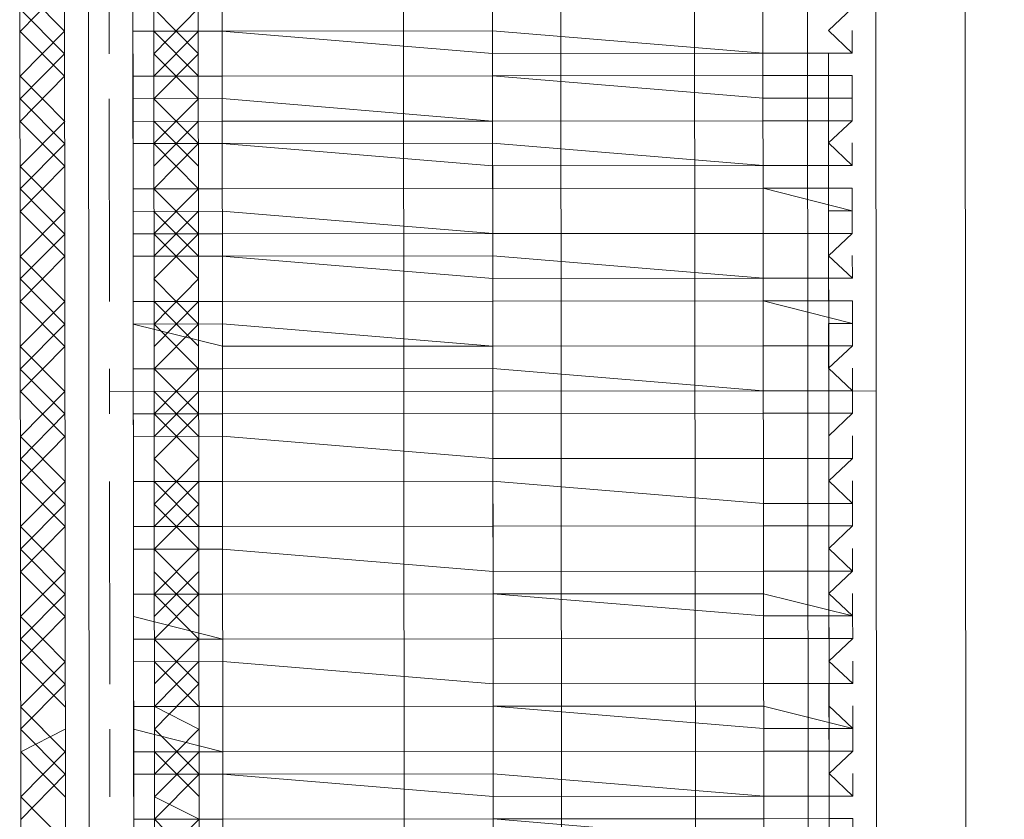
# Model space of a CAD drawing. Header units: inches. Extents: x -5850 to 5646, y 8947 to 13007.
# Tile 243 of 256: x -4032 to -4013, y 11310 to 11325. Entities that reach past the tile are written whole.
import ezdxf

# ---------------------------------------------------------------- set-up
doc = ezdxf.new("R2010")
doc.units = ezdxf.units.IN
doc.header["$MEASUREMENT"] = 0
doc.layers.add('at_Entity', color=7, linetype='Continuous')

msp = doc.modelspace()

# ---------------------------------------------------------------- linework, layer by layer
at = {"layer": 'at_Entity', "color": 7, "lineweight": 20}
for p, q in [((-4018.275, 10561.155), (-4019.022, 11398.348)), ((-4018.221, 10500.327), (-4019.022, 11398.348)), ((-4013.948, 11398.352), (-4013.146, 10500.332)), ((-4013.146, 10500.332), (-4013.948, 11398.352)), ((-4031.597, 11304.145), (-4031.622, 11332.022)), ((-4028.251, 11304.148), (-4028.276, 11332.025)), ((-4027.805, 11304.148), (-4027.83, 11332.025)), ((-4024.403, 11304.151), (-4024.428, 11332.028)), ((-4021.473, 11332.031), (-4021.448, 11304.154)), ((-4017.656, 11304.157), (-4017.681, 11332.034)), ((-4030.761, 11305.412), (-4030.784, 11331.175)), ((-4030.315, 11305.412), (-4030.338, 11331.175)), ((-4029.502, 11331.176), (-4029.479, 11305.413)), ((-4029.112, 11331.176), (-4029.089, 11305.413)), ((-4016.819, 11304.158), (-4016.843, 11331.187)), ((-4015.561, 11331.188), (-4015.538, 11305.425)), ((-4027.141, 10561.147), (-4027.826, 11328.222)), ((-4016.938, 10500.328), (-4017.677, 11328.231)), ((-4029.496, 11324.841), (-4029.497, 11325.265)), ((-4029.497, 11325.265), (-4029.496, 11324.841)), ((-4016.447, 11324.853), (-4016.002, 11325.277)), ((-4029.496, 11324.841), (-4027.823, 11324.843)), ((-4027.823, 11324.843), (-4029.496, 11324.841)), ((-4029.496, 11324.841), (-4029.495, 11323.999)), ((-4027.823, 11324.843), (-4022.749, 11324.847)), ((-4027.823, 11324.843), (-4022.748, 11324.423)), ((-4022.749, 11324.847), (-4017.674, 11324.428)), ((-4016.001, 11324.429), (-4016.447, 11324.853)), ((-4016.001, 11324.429), (-4016.001, 11324.853)), ((-4029.495, 11323.999), (-4029.496, 11324.417)), ((-4017.674, 11324.428), (-4022.748, 11324.423)), ((-4017.674, 11324.428), (-4016.001, 11324.429)), ((-4016.001, 11324.429), (-4017.674, 11324.428)), ((-4016.447, 11324.011), (-4016.447, 11324.429)), ((-4016.447, 11324.429), (-4016.001, 11324.429)), ((-4029.495, 11323.999), (-4027.823, 11324)), ((-4027.823, 11324), (-4029.495, 11323.999)), ((-4029.495, 11323.999), (-4029.495, 11323.575)), ((-4027.823, 11324), (-4022.748, 11324.005)), ((-4027.823, 11324), (-4022.748, 11324.005)), ((-4017.673, 11324.01), (-4022.748, 11324.005)), ((-4022.748, 11324.005), (-4017.673, 11323.586)), ((-4017.673, 11324.01), (-4016.001, 11324.011)), ((-4016.001, 11324.011), (-4016.447, 11324.011)), ((-4016, 11323.587), (-4016.001, 11324.011)), ((-4029.495, 11323.575), (-4027.822, 11323.577)), ((-4029.495, 11323.575), (-4029.495, 11323.151)), ((-4027.822, 11323.577), (-4022.747, 11323.157)), ((-4017.673, 11323.586), (-4016, 11323.587)), ((-4016.446, 11323.163), (-4016.446, 11323.587)), ((-4016.446, 11323.587), (-4016, 11323.587)), ((-4016, 11323.163), (-4016, 11323.587)), ((-4029.495, 11323.151), (-4027.822, 11323.153)), ((-4029.494, 11322.733), (-4029.495, 11323.151)), ((-4029.495, 11323.151), (-4029.494, 11322.733)), ((-4027.822, 11323.153), (-4022.747, 11323.157)), ((-4022.747, 11323.157), (-4017.673, 11323.162)), ((-4017.673, 11323.162), (-4022.747, 11323.157)), ((-4017.673, 11323.162), (-4016, 11323.163)), ((-4016, 11323.163), (-4017.673, 11323.162)), ((-4016, 11323.163), (-4016.446, 11323.163)), ((-4016.446, 11322.745), (-4016, 11323.163)), ((-4029.494, 11322.733), (-4027.821, 11322.735)), ((-4027.821, 11322.735), (-4029.494, 11322.733)), ((-4029.494, 11322.733), (-4029.494, 11321.886)), ((-4022.747, 11322.739), (-4027.821, 11322.735)), ((-4027.821, 11322.735), (-4022.747, 11322.315)), ((-4022.747, 11322.739), (-4017.672, 11322.32)), ((-4015.999, 11322.321), (-4016.446, 11322.745)), ((-4015.999, 11322.321), (-4015.999, 11322.745)), ((-4029.494, 11321.886), (-4029.494, 11322.309)), ((-4017.672, 11322.32), (-4022.747, 11322.315)), ((-4017.672, 11322.32), (-4015.999, 11322.321)), ((-4015.999, 11322.321), (-4017.672, 11322.32)), ((-4016.445, 11321.897), (-4016.445, 11322.321)), ((-4016.445, 11322.321), (-4015.999, 11322.321)), ((-4029.494, 11321.886), (-4027.821, 11321.887)), ((-4027.821, 11321.887), (-4029.494, 11321.886)), ((-4029.494, 11321.886), (-4029.493, 11321.462)), ((-4027.821, 11321.887), (-4022.746, 11321.892)), ((-4022.746, 11321.892), (-4027.821, 11321.887)), ((-4022.746, 11321.892), (-4017.672, 11321.896)), ((-4017.672, 11321.896), (-4022.746, 11321.892)), ((-4015.999, 11321.898), (-4017.672, 11321.896)), ((-4017.672, 11321.896), (-4015.998, 11321.474)), ((-4015.999, 11321.898), (-4016.445, 11321.897)), ((-4015.998, 11321.474), (-4015.999, 11321.898)), ((-4029.493, 11321.462), (-4027.82, 11321.463)), ((-4029.493, 11321.462), (-4029.493, 11321.038)), ((-4027.82, 11321.463), (-4022.745, 11321.044)), ((-4016.444, 11321.473), (-4015.998, 11321.474)), ((-4016.444, 11321.05), (-4016.444, 11321.473)), ((-4015.998, 11321.05), (-4015.998, 11321.474)), ((-4029.493, 11321.038), (-4027.82, 11321.039)), ((-4029.492, 11320.62), (-4029.493, 11321.038)), ((-4029.493, 11321.038), (-4029.492, 11320.62)), ((-4027.82, 11321.039), (-4022.745, 11321.044)), ((-4022.745, 11321.044), (-4017.671, 11321.048)), ((-4017.671, 11321.048), (-4022.745, 11321.044)), ((-4017.671, 11321.048), (-4015.998, 11321.05)), ((-4015.998, 11321.05), (-4017.671, 11321.048)), ((-4015.998, 11321.05), (-4016.444, 11321.05)), ((-4016.444, 11320.631), (-4015.998, 11321.05)), ((-4029.492, 11320.62), (-4027.82, 11320.621)), ((-4027.82, 11320.621), (-4029.492, 11320.62)), ((-4029.492, 11320.62), (-4029.492, 11319.772)), ((-4022.745, 11320.626), (-4027.82, 11320.621)), ((-4027.82, 11320.621), (-4022.745, 11320.202)), ((-4022.745, 11320.626), (-4017.67, 11320.206)), ((-4015.997, 11320.208), (-4016.444, 11320.631)), ((-4015.997, 11320.208), (-4015.998, 11320.632)), ((-4029.492, 11319.772), (-4029.492, 11320.196)), ((-4017.67, 11320.206), (-4022.745, 11320.202)), ((-4017.67, 11320.206), (-4015.997, 11320.208)), ((-4015.997, 11320.208), (-4017.67, 11320.206)), ((-4016.443, 11319.784), (-4016.443, 11320.208)), ((-4016.443, 11320.208), (-4015.997, 11320.208)), ((-4029.492, 11319.772), (-4027.819, 11319.774)), ((-4027.819, 11319.774), (-4029.492, 11319.772)), ((-4029.491, 11319.348), (-4029.492, 11319.772)), ((-4029.492, 11319.772), (-4029.491, 11319.348)), ((-4027.819, 11319.774), (-4022.744, 11319.778)), ((-4022.744, 11319.778), (-4027.819, 11319.774)), ((-4022.744, 11319.778), (-4017.67, 11319.783)), ((-4017.67, 11319.783), (-4022.744, 11319.778)), ((-4015.997, 11319.784), (-4017.67, 11319.783)), ((-4017.67, 11319.783), (-4015.996, 11319.36)), ((-4015.997, 11319.784), (-4016.443, 11319.784)), ((-4015.996, 11319.36), (-4015.997, 11319.784)), ((-4027.818, 11319.35), (-4029.491, 11319.348)), ((-4029.491, 11319.348), (-4027.818, 11318.932)), ((-4029.491, 11319.348), (-4029.491, 11318.506)), ((-4027.818, 11319.35), (-4022.744, 11318.936)), ((-4016.442, 11318.942), (-4016.443, 11319.36)), ((-4016.443, 11319.36), (-4015.996, 11319.36)), ((-4015.996, 11318.942), (-4015.996, 11319.36)), ((-4029.491, 11318.506), (-4029.491, 11318.93)), ((-4022.744, 11318.936), (-4027.818, 11318.932)), ((-4022.744, 11318.936), (-4017.669, 11318.941)), ((-4017.669, 11318.941), (-4022.744, 11318.936)), ((-4017.669, 11318.941), (-4015.996, 11318.942)), ((-4015.996, 11318.942), (-4017.669, 11318.941)), ((-4015.996, 11318.942), (-4016.442, 11318.942)), ((-4016.442, 11318.518), (-4015.996, 11318.942)), ((-4029.491, 11318.506), (-4027.818, 11318.508)), ((-4027.818, 11318.508), (-4029.491, 11318.506)), ((-4029.491, 11318.506), (-4029.49, 11317.664)), ((-4027.818, 11318.508), (-4022.743, 11318.512)), ((-4022.743, 11318.512), (-4027.818, 11318.508)), ((-4022.743, 11318.512), (-4017.668, 11318.093)), ((-4017.668, 11318.093), (-4022.743, 11318.512)), ((-4015.995, 11318.094), (-4016.442, 11318.518)), ((-4015.995, 11318.094), (-4015.996, 11318.518)), ((-4029.49, 11317.664), (-4029.49, 11318.082)), ((-4017.668, 11318.093), (-4015.995, 11318.094)), ((-4015.995, 11318.094), (-4017.668, 11318.093)), ((-4016.441, 11317.676), (-4016.441, 11318.094)), ((-4016.441, 11318.094), (-4015.995, 11318.094)), ((-4015.995, 11317.676), (-4015.995, 11318.094)), ((-4029.49, 11317.664), (-4027.817, 11317.666)), ((-4027.817, 11317.666), (-4029.49, 11317.664)), ((-4029.489, 11317.24), (-4029.49, 11317.664)), ((-4029.49, 11317.664), (-4029.489, 11317.24)), ((-4027.817, 11317.666), (-4022.742, 11317.67)), ((-4027.817, 11317.666), (-4022.742, 11317.67)), ((-4022.742, 11317.67), (-4017.668, 11317.675)), ((-4017.668, 11317.675), (-4022.742, 11317.67)), ((-4017.668, 11317.675), (-4015.995, 11317.676)), ((-4015.995, 11317.676), (-4017.668, 11317.675)), ((-4015.995, 11317.676), (-4016.441, 11317.676)), ((-4016.441, 11317.252), (-4015.995, 11317.676)), ((-4027.817, 11317.242), (-4029.489, 11317.24)), ((-4029.489, 11317.24), (-4027.817, 11317.242)), ((-4029.489, 11317.24), (-4029.489, 11316.393)), ((-4022.742, 11316.823), (-4027.817, 11317.242)), ((-4027.817, 11317.242), (-4022.742, 11316.823)), ((-4016.44, 11316.828), (-4016.441, 11317.252)), ((-4015.994, 11316.829), (-4015.995, 11317.252)), ((-4029.489, 11316.393), (-4029.489, 11316.817)), ((-4022.742, 11316.823), (-4017.667, 11316.827)), ((-4022.742, 11316.823), (-4017.667, 11316.827)), ((-4017.667, 11316.827), (-4015.994, 11316.829)), ((-4015.994, 11316.829), (-4017.667, 11316.827)), ((-4015.994, 11316.829), (-4016.44, 11316.828)), ((-4016.44, 11316.404), (-4015.994, 11316.829)), ((-4029.489, 11316.393), (-4027.816, 11316.394)), ((-4027.816, 11316.394), (-4029.489, 11316.393)), ((-4029.489, 11316.393), (-4029.488, 11315.551)), ((-4027.816, 11316.394), (-4022.741, 11316.399)), ((-4027.816, 11316.394), (-4022.741, 11316.399)), ((-4022.741, 11316.399), (-4017.666, 11315.979)), ((-4017.666, 11315.979), (-4022.741, 11316.399)), ((-4015.993, 11315.981), (-4016.44, 11316.404)), ((-4015.993, 11315.981), (-4015.994, 11316.405)), ((-4029.488, 11315.551), (-4029.488, 11315.969)), ((-4017.666, 11315.979), (-4015.993, 11315.981)), ((-4015.993, 11315.981), (-4017.666, 11315.979)), ((-4016.439, 11315.562), (-4016.44, 11315.981)), ((-4016.44, 11315.981), (-4015.993, 11315.981)), ((-4015.993, 11315.563), (-4015.993, 11315.981)), ((-4029.488, 11315.551), (-4027.815, 11315.552)), ((-4027.815, 11315.552), (-4029.488, 11315.551)), ((-4029.488, 11315.127), (-4029.488, 11315.551)), ((-4029.488, 11315.551), (-4029.488, 11315.127)), ((-4027.815, 11315.552), (-4022.74, 11315.557)), ((-4022.74, 11315.557), (-4027.815, 11315.552)), ((-4022.74, 11315.557), (-4017.666, 11315.561)), ((-4017.666, 11315.561), (-4022.74, 11315.557)), ((-4017.666, 11315.561), (-4015.993, 11315.563)), ((-4015.993, 11315.563), (-4017.666, 11315.561)), ((-4015.993, 11315.563), (-4016.439, 11315.562)), ((-4016.439, 11315.139), (-4015.993, 11315.563)), ((-4029.488, 11315.127), (-4027.815, 11315.128)), ((-4027.815, 11315.128), (-4029.488, 11315.127)), ((-4029.488, 11315.127), (-4029.487, 11314.279)), ((-4027.815, 11315.128), (-4022.74, 11314.709)), ((-4027.815, 11315.128), (-4022.74, 11314.709)), ((-4015.992, 11314.715), (-4016.439, 11315.139)), ((-4015.992, 11314.715), (-4015.993, 11315.139)), ((-4029.487, 11314.279), (-4029.487, 11314.703)), ((-4022.74, 11314.709), (-4017.665, 11314.714)), ((-4017.665, 11314.714), (-4022.74, 11314.709)), ((-4017.665, 11314.714), (-4015.992, 11314.715)), ((-4015.992, 11314.715), (-4017.665, 11314.714)), ((-4016.438, 11314.291), (-4015.992, 11314.715)), ((-4029.487, 11314.279), (-4027.814, 11314.281)), ((-4027.814, 11314.281), (-4029.487, 11314.279)), ((-4029.487, 11314.279), (-4029.486, 11313.861)), ((-4027.814, 11314.281), (-4022.739, 11314.285)), ((-4027.814, 11314.281), (-4022.739, 11314.285)), ((-4017.665, 11314.29), (-4022.739, 11314.285)), ((-4022.739, 11314.285), (-4017.664, 11313.872)), ((-4017.665, 11314.29), (-4015.992, 11313.873)), ((-4015.992, 11313.873), (-4016.438, 11314.291)), ((-4015.992, 11313.873), (-4015.992, 11314.291)), ((-4029.486, 11313.861), (-4027.813, 11313.439)), ((-4029.486, 11313.861), (-4029.486, 11313.437)), ((-4015.992, 11313.873), (-4017.664, 11313.872)), ((-4016.437, 11313.449), (-4016.438, 11313.873)), ((-4016.438, 11313.873), (-4015.992, 11313.873)), ((-4015.991, 11313.449), (-4015.992, 11313.873)), ((-4027.813, 11313.439), (-4029.486, 11313.437)), ((-4029.486, 11313.013), (-4029.486, 11313.437)), ((-4029.486, 11313.437), (-4029.486, 11313.013)), ((-4027.813, 11313.439), (-4022.739, 11313.443)), ((-4027.813, 11313.439), (-4022.739, 11313.443)), ((-4022.739, 11313.443), (-4017.664, 11313.448)), ((-4017.664, 11313.448), (-4022.739, 11313.443)), ((-4017.664, 11313.448), (-4015.991, 11313.449)), ((-4015.991, 11313.449), (-4017.664, 11313.448)), ((-4015.991, 11313.449), (-4016.437, 11313.449)), ((-4016.437, 11313.025), (-4015.991, 11313.449)), ((-4029.486, 11313.013), (-4027.813, 11313.015)), ((-4027.813, 11313.015), (-4029.486, 11313.013)), ((-4029.486, 11313.013), (-4029.485, 11312.171)), ((-4027.813, 11313.015), (-4022.738, 11312.601)), ((-4027.813, 11313.015), (-4022.738, 11312.601)), ((-4015.99, 11312.607), (-4016.437, 11313.025)), ((-4015.99, 11312.607), (-4015.991, 11313.025)), ((-4029.485, 11312.171), (-4029.485, 11312.595)), ((-4022.738, 11312.601), (-4017.663, 11312.606)), ((-4017.663, 11312.606), (-4022.738, 11312.601)), ((-4017.663, 11312.606), (-4015.99, 11312.607)), ((-4015.99, 11312.607), (-4017.663, 11312.606)), ((-4016.436, 11312.183), (-4016.436, 11312.607)), ((-4016.436, 11312.607), (-4015.99, 11312.607)), ((-4029.485, 11312.171), (-4027.812, 11312.173)), ((-4027.812, 11312.173), (-4029.485, 11312.171)), ((-4029.485, 11312.171), (-4029.485, 11311.748)), ((-4027.812, 11312.173), (-4022.737, 11312.177)), ((-4027.812, 11312.173), (-4022.737, 11312.177)), ((-4017.663, 11312.182), (-4022.737, 11312.177)), ((-4022.737, 11312.177), (-4017.663, 11311.758)), ((-4017.663, 11312.182), (-4015.99, 11311.76)), ((-4015.99, 11311.76), (-4016.436, 11312.183)), ((-4015.99, 11311.76), (-4015.99, 11312.183)), ((-4029.485, 11311.748), (-4027.811, 11311.325)), ((-4029.485, 11311.748), (-4029.484, 11311.324)), ((-4015.99, 11311.76), (-4017.663, 11311.758)), ((-4016.436, 11311.759), (-4015.99, 11311.76)), ((-4016.435, 11311.335), (-4016.436, 11311.759)), ((-4015.989, 11311.336), (-4015.99, 11311.76)), ((-4027.811, 11311.325), (-4029.484, 11311.324)), ((-4029.484, 11310.906), (-4029.484, 11311.324)), ((-4029.484, 11311.324), (-4029.484, 11310.906)), ((-4027.811, 11311.325), (-4022.737, 11311.33)), ((-4027.811, 11311.325), (-4022.737, 11311.33)), ((-4022.737, 11311.33), (-4017.662, 11311.334)), ((-4017.662, 11311.334), (-4022.737, 11311.33)), ((-4017.662, 11311.334), (-4015.989, 11311.336)), ((-4015.989, 11311.336), (-4017.662, 11311.334)), ((-4015.989, 11311.336), (-4016.435, 11311.335)), ((-4016.435, 11310.917), (-4015.989, 11311.336)), ((-4029.484, 11310.906), (-4027.811, 11310.907)), ((-4027.811, 11310.907), (-4029.484, 11310.906)), ((-4029.484, 11310.906), (-4029.483, 11310.058)), ((-4027.811, 11310.907), (-4022.736, 11310.912)), ((-4027.811, 11310.907), (-4022.736, 11310.488)), ((-4022.736, 11310.912), (-4017.661, 11310.492)), ((-4015.988, 11310.494), (-4016.435, 11310.917)), ((-4015.988, 11310.494), (-4015.989, 11310.918)), ((-4029.483, 11310.058), (-4029.483, 11310.482)), ((-4017.661, 11310.492), (-4022.736, 11310.488)), ((-4017.661, 11310.492), (-4015.988, 11310.494)), ((-4015.988, 11310.494), (-4017.661, 11310.492)), ((-4016.435, 11310.493), (-4015.988, 11310.494)), ((-4016.434, 11310.07), (-4016.435, 11310.493)), ((-4029.483, 11310.058), (-4027.81, 11310.059)), ((-4027.81, 11310.059), (-4029.483, 11310.058)), ((-4029.483, 11310.058), (-4029.483, 11309.634)), ((-4027.81, 11310.059), (-4022.736, 11310.064)), ((-4027.81, 11310.059), (-4022.736, 11310.064)), ((-4017.661, 11310.068), (-4022.736, 11310.064)), ((-4022.736, 11310.064), (-4017.661, 11309.645)), ((-4017.661, 11310.068), (-4015.988, 11310.07)), ((-4015.988, 11310.07), (-4016.434, 11310.07)), ((-4015.988, 11309.646), (-4015.988, 11310.07))]:
    msp.add_line(p, q, dxfattribs=at)
at = {"layer": 'at_Entity', "color": 3, "lineweight": 20}
for p, q in [((-4031.616, 11325.687), (-4030.779, 11324.84)), ((-4031.615, 11324.839), (-4030.78, 11325.687)), ((-4029.942, 11324.417), (-4029.943, 11325.688)), ((-4031.616, 11325.263), (-4030.778, 11324.416)), ((-4029.106, 11324.418), (-4028.27, 11325.266)), ((-4029.106, 11325.265), (-4028.269, 11324.418)), ((-4022.749, 11325.271), (-4022.749, 11324.847)), ((-4031.615, 11323.997), (-4030.779, 11324.84)), ((-4031.615, 11324.839), (-4030.778, 11323.998)), ((-4029.106, 11324.841), (-4028.269, 11324)), ((-4029.105, 11323.999), (-4028.269, 11324.842)), ((-4022.749, 11324.847), (-4022.748, 11324.423)), ((-4031.614, 11323.573), (-4030.778, 11324.416)), ((-4029.106, 11324.418), (-4028.268, 11323.576)), ((-4029.105, 11323.576), (-4028.269, 11324.418)), ((-4022.748, 11324.423), (-4022.748, 11324.005)), ((-4022.748, 11324.005), (-4022.748, 11324.423)), ((-4022.748, 11324.423), (-4022.745, 11320.202)), ((-4016.447, 11324.429), (-4016.444, 11320.631)), ((-4031.615, 11323.997), (-4030.777, 11323.15)), ((-4031.614, 11323.149), (-4030.778, 11323.998)), ((-4022.748, 11324.005), (-4022.747, 11323.157)), ((-4031.614, 11323.573), (-4030.777, 11322.732)), ((-4029.938, 11319.772), (-4029.941, 11323.575)), ((-4029.105, 11323.576), (-4028.268, 11322.734)), ((-4029.104, 11322.733), (-4028.268, 11323.576)), ((-4022.747, 11323.157), (-4022.748, 11323.581)), ((-4031.614, 11323.149), (-4030.777, 11322.308)), ((-4031.613, 11322.307), (-4030.777, 11323.15)), ((-4029.104, 11323.152), (-4028.267, 11322.31)), ((-4029.104, 11322.31), (-4028.268, 11323.152)), ((-4022.747, 11323.157), (-4022.747, 11322.739)), ((-4022.747, 11322.739), (-4022.747, 11323.157)), ((-4016.435, 11310.493), (-4016.446, 11323.163)), ((-4031.613, 11321.884), (-4030.777, 11322.732)), ((-4029.104, 11322.733), (-4028.267, 11321.887)), ((-4029.103, 11321.886), (-4028.268, 11322.734)), ((-4022.747, 11322.739), (-4022.747, 11322.315)), ((-4031.613, 11322.307), (-4030.776, 11321.461)), ((-4031.612, 11321.46), (-4030.777, 11322.308)), ((-4022.746, 11321.892), (-4022.747, 11322.315)), ((-4022.746, 11321.468), (-4022.747, 11322.315)), ((-4031.613, 11321.884), (-4030.775, 11321.037)), ((-4029.103, 11321.038), (-4028.267, 11321.887)), ((-4029.103, 11321.886), (-4028.266, 11321.039)), ((-4022.746, 11321.892), (-4022.745, 11321.044)), ((-4031.612, 11320.618), (-4030.776, 11321.461)), ((-4031.612, 11321.46), (-4030.775, 11320.619)), ((-4029.103, 11321.462), (-4028.266, 11320.621)), ((-4029.102, 11320.62), (-4028.266, 11321.463)), ((-4022.745, 11321.044), (-4022.746, 11321.468)), ((-4022.746, 11321.468), (-4022.745, 11321.044)), ((-4031.611, 11320.194), (-4030.775, 11321.037)), ((-4029.103, 11321.038), (-4028.265, 11320.197)), ((-4029.102, 11320.196), (-4028.266, 11321.039)), ((-4022.745, 11321.044), (-4022.745, 11320.202)), ((-4031.612, 11320.618), (-4030.774, 11319.771)), ((-4031.611, 11319.77), (-4030.775, 11320.619)), ((-4031.611, 11320.194), (-4030.774, 11319.347)), ((-4029.102, 11320.196), (-4028.265, 11319.349)), ((-4029.101, 11319.349), (-4028.265, 11320.197)), ((-4022.744, 11319.778), (-4022.745, 11320.202)), ((-4022.745, 11320.202), (-4022.744, 11319.778)), ((-4031.611, 11319.77), (-4030.774, 11318.929)), ((-4031.61, 11318.928), (-4030.774, 11319.771)), ((-4029.101, 11318.93), (-4028.265, 11319.773)), ((-4029.101, 11319.772), (-4028.264, 11318.931)), ((-4022.743, 11318.512), (-4022.744, 11319.778)), ((-4031.61, 11318.504), (-4030.774, 11319.347)), ((-4029.101, 11319.349), (-4028.264, 11318.507)), ((-4029.1, 11318.507), (-4028.265, 11319.349)), ((-4022.744, 11318.936), (-4022.744, 11319.354)), ((-4022.744, 11319.354), (-4022.743, 11318.512)), ((-4022.744, 11318.936), (-4022.744, 11319.354)), ((-4016.443, 11319.36), (-4016.442, 11318.518)), ((-4031.61, 11318.928), (-4030.773, 11318.081)), ((-4031.609, 11318.081), (-4030.774, 11318.929)), ((-4031.61, 11318.504), (-4030.772, 11317.663)), ((-4029.936, 11317.664), (-4029.937, 11318.506)), ((-4029.1, 11318.507), (-4028.263, 11317.665)), ((-4029.099, 11317.665), (-4028.264, 11318.507)), ((-4022.743, 11318.512), (-4022.742, 11317.67)), ((-4031.609, 11317.238), (-4030.773, 11318.081)), ((-4031.609, 11318.081), (-4030.772, 11317.239)), ((-4015.549, 11318.095), (-4029.936, 11318.082)), ((-4029.1, 11318.083), (-4028.263, 11317.241)), ((-4029.099, 11317.241), (-4028.263, 11318.083)), ((-4022.742, 11317.67), (-4022.743, 11318.088)), ((-4031.608, 11316.815), (-4030.772, 11317.663)), ((-4029.099, 11317.665), (-4028.262, 11316.818)), ((-4029.099, 11316.817), (-4028.263, 11317.665)), ((-4022.742, 11317.67), (-4022.742, 11316.823)), ((-4031.609, 11317.238), (-4030.771, 11316.392)), ((-4031.608, 11316.391), (-4030.772, 11317.239)), ((-4022.742, 11316.823), (-4022.742, 11317.246)), ((-4022.742, 11317.246), (-4022.739, 11313.443)), ((-4016.441, 11317.252), (-4016.437, 11313.449)), ((-4031.608, 11316.815), (-4030.771, 11315.968)), ((-4029.099, 11316.817), (-4028.262, 11315.97)), ((-4029.098, 11315.969), (-4028.262, 11316.818)), ((-4022.742, 11316.823), (-4022.741, 11316.399)), ((-4031.608, 11316.391), (-4030.771, 11315.55)), ((-4031.607, 11315.549), (-4030.771, 11316.392)), ((-4029.931, 11312.595), (-4029.935, 11316.392)), ((-4029.098, 11315.551), (-4028.262, 11316.394)), ((-4029.098, 11316.393), (-4028.261, 11315.552)), ((-4022.74, 11315.557), (-4022.741, 11316.399)), ((-4031.607, 11315.125), (-4030.771, 11315.968)), ((-4029.098, 11315.969), (-4028.261, 11315.128)), ((-4029.097, 11315.127), (-4028.262, 11315.97)), ((-4022.74, 11315.557), (-4022.741, 11315.975)), ((-4031.607, 11315.549), (-4030.77, 11314.702)), ((-4031.606, 11314.701), (-4030.771, 11315.55)), ((-4022.74, 11315.557), (-4022.74, 11314.709)), ((-4022.74, 11315.557), (-4022.74, 11315.133)), ((-4031.607, 11315.125), (-4030.769, 11314.278)), ((-4029.097, 11315.127), (-4028.26, 11314.28)), ((-4029.096, 11314.28), (-4028.261, 11315.128)), ((-4022.74, 11314.709), (-4022.74, 11315.133)), ((-4022.74, 11315.133), (-4022.74, 11314.709)), ((-4031.606, 11314.701), (-4030.769, 11313.86)), ((-4031.605, 11313.859), (-4030.77, 11314.702)), ((-4029.097, 11314.703), (-4028.26, 11313.862)), ((-4029.096, 11313.861), (-4028.26, 11314.704)), ((-4022.74, 11314.709), (-4022.739, 11314.285)), ((-4022.739, 11314.285), (-4022.74, 11314.709)), ((-4031.605, 11313.435), (-4030.769, 11314.278)), ((-4029.096, 11314.28), (-4028.259, 11313.438)), ((-4029.096, 11313.438), (-4028.26, 11314.28)), ((-4022.739, 11314.285), (-4022.739, 11313.443)), ((-4031.605, 11313.012), (-4030.769, 11313.86)), ((-4031.605, 11313.859), (-4030.768, 11313.012)), ((-4022.739, 11313.443), (-4022.739, 11313.867)), ((-4031.605, 11313.435), (-4030.768, 11312.594)), ((-4029.096, 11313.438), (-4028.259, 11312.596)), ((-4029.095, 11312.596), (-4028.259, 11313.438)), ((-4022.739, 11313.443), (-4022.738, 11313.019)), ((-4031.605, 11313.012), (-4030.768, 11312.17)), ((-4031.604, 11312.17), (-4030.768, 11313.012)), ((-4029.095, 11312.172), (-4028.259, 11313.015)), ((-4029.095, 11313.014), (-4028.258, 11312.172)), ((-4022.738, 11312.601), (-4022.738, 11313.019)), ((-4022.738, 11313.019), (-4022.738, 11312.601)), ((-4031.604, 11311.746), (-4030.768, 11312.594)), ((-4029.094, 11311.748), (-4028.259, 11312.596)), ((-4022.738, 11312.601), (-4022.737, 11312.177)), ((-4022.737, 11312.177), (-4022.738, 11312.601)), ((-4022.738, 11312.601), (-4022.737, 11311.33)), ((-4016.436, 11312.607), (-4016.435, 11311.335)), ((-4031.604, 11312.17), (-4030.767, 11311.323)), ((-4029.095, 11312.172), (-4028.258, 11311.749)), ((-4022.737, 11312.177), (-4022.737, 11311.33)), ((-4031.604, 11311.746), (-4030.766, 11310.904)), ((-4031.603, 11311.322), (-4030.767, 11311.746)), ((-4029.93, 11310.481), (-4029.931, 11311.747)), ((-4029.094, 11311.748), (-4028.257, 11310.907)), ((-4029.093, 11310.906), (-4028.258, 11311.749)), ((-4022.737, 11311.33), (-4022.737, 11311.754)), ((-4031.603, 11311.322), (-4030.766, 11310.481)), ((-4031.602, 11310.48), (-4030.767, 11311.323)), ((-4029.094, 11311.324), (-4028.257, 11310.483)), ((-4029.093, 11310.482), (-4028.257, 11311.325)), ((-4022.737, 11311.33), (-4022.736, 11310.912)), ((-4022.736, 11310.488), (-4022.737, 11311.33)), ((-4022.736, 11310.912), (-4022.737, 11311.33)), ((-4031.602, 11310.056), (-4030.766, 11310.904)), ((-4029.093, 11310.058), (-4028.257, 11310.907)), ((-4031.602, 11310.48), (-4030.765, 11309.633)), ((-4029.093, 11310.482), (-4028.256, 11310.059)), ((-4022.736, 11310.488), (-4022.736, 11310.064)), ((-4022.736, 11310.488), (-4022.732, 11306.261)), ((-4022.736, 11310.064), (-4022.736, 11310.488)), ((-4016.435, 11310.493), (-4016.431, 11306.69)), ((-4029.093, 11310.058), (-4028.255, 11309.211)), ((-4029.092, 11309.211), (-4028.256, 11310.059)), ((-4022.736, 11310.064), (-4022.735, 11309.216))]:
    msp.add_line(p, q, dxfattribs=at)

doc.saveas('drawing.dxf')
